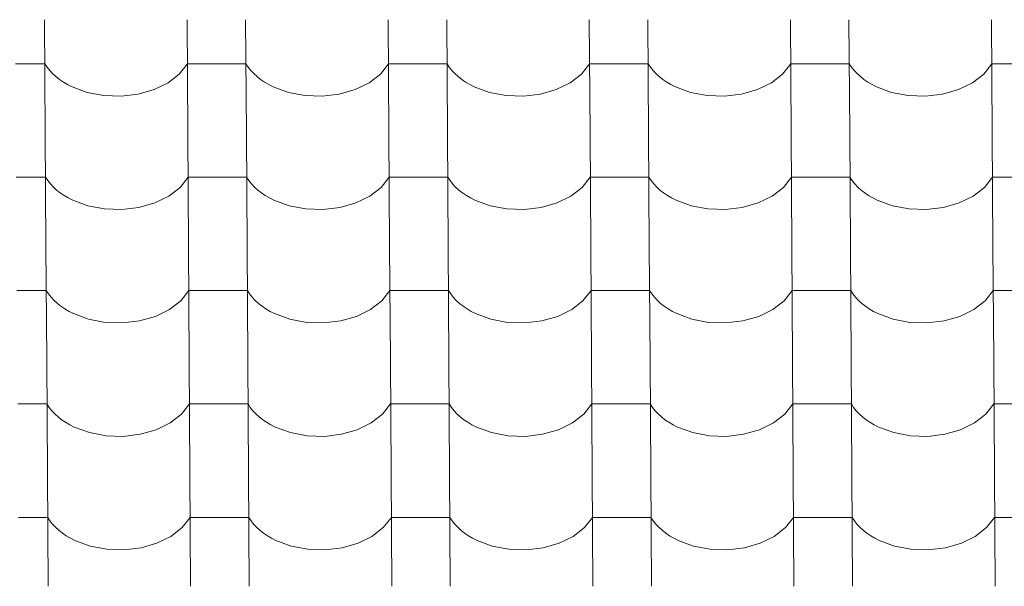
# Model space of a CAD drawing. Header units: millimetres. Extents: x -29001 to 109416, y -1251 to 13451.
# Tile 116 of 163: x -8929 to -8121, y 9963 to 10427. Entities that reach past the tile are written whole.
import ezdxf

# ---------------------------------------------------------------- set-up
doc = ezdxf.new("R2010")
doc.units = ezdxf.units.MM
doc.header["$MEASUREMENT"] = 0
doc.layers.add('POHLED JIŽNÍ_1_Konstrukce - nosné', color=7, linetype='Continuous')
doc.layers.add('POHLED JIŽNÍ_1_Nové_Výplně - Povrchové', color=7, linetype='Continuous')

# ---------------------------------------------------------------- blocks, each defined once
blk = doc.blocks.new('*X1', base_point=(-31394.74, -25864.88))
at = {"layer": 'POHLED JIŽNÍ_1_Nové_Výplně - Povrchové', "color": 21, "linetype": 'Continuous', "lineweight": 20, "true_color": 0xffaaaa}
for p, q in [((-8908.51, 10427.24), (-8907.93, 10334.56)), ((-8791.54, 10427.24), (-8790.96, 10334.56)), ((-8743.51, 10427.24), (-8742.93, 10334.56)), ((-8626.55, 10427.24), (-8625.97, 10334.56)), ((-8578.51, 10427.24), (-8577.93, 10334.56)), ((-8461.55, 10427.24), (-8460.97, 10334.56)), ((-8413.51, 10427.24), (-8412.94, 10334.56)), ((-8296.55, 10427.24), (-8295.97, 10334.56)), ((-8248.52, 10427.24), (-8247.94, 10334.56)), ((-8131.55, 10427.24), (-8130.98, 10334.56)), ((-8908.28, 10391.08), (-8932.3, 10391.08)), ((-8908.28, 10391.08), (-8906.44, 10388.29)), ((-8797.93, 10382.7), (-8791.32, 10391.08)), ((-8767.3, 10391.08), (-8791.32, 10391.08)), ((-8743.28, 10391.08), (-8767.3, 10391.08)), ((-8743.28, 10391.08), (-8741.44, 10388.29)), ((-8632.94, 10382.7), (-8626.32, 10391.08)), ((-8602.3, 10391.08), (-8626.32, 10391.08)), ((-8578.29, 10391.08), (-8602.3, 10391.08)), ((-8578.29, 10391.08), (-8576.44, 10388.29)), ((-8467.94, 10382.7), (-8461.32, 10391.08)), ((-8437.31, 10391.08), (-8461.32, 10391.08)), ((-8413.29, 10391.08), (-8437.31, 10391.08)), ((-8413.29, 10391.08), (-8411.45, 10388.29)), ((-8302.94, 10382.7), (-8296.33, 10391.08)), ((-8272.31, 10391.08), (-8296.33, 10391.08)), ((-8248.29, 10391.08), (-8272.31, 10391.08)), ((-8248.29, 10391.08), (-8246.45, 10388.29)), ((-8137.94, 10382.7), (-8131.33, 10391.08)), ((-8107.31, 10391.08), (-8131.33, 10391.08)), ((-8906.44, 10388.29), (-8904.3, 10385.59)), ((-8904.3, 10385.59), (-8901.88, 10383)), ((-8901.88, 10383), (-8899.18, 10380.54)), ((-8899.18, 10380.54), (-8896.23, 10378.21)), ((-8807.2, 10375.52), (-8797.93, 10382.7)), ((-8741.44, 10388.29), (-8739.3, 10385.59)), ((-8739.3, 10385.59), (-8736.88, 10383)), ((-8736.88, 10383), (-8734.18, 10380.54)), ((-8734.18, 10380.54), (-8731.23, 10378.21)), ((-8642.2, 10375.52), (-8632.94, 10382.7)), ((-8576.44, 10388.29), (-8574.31, 10385.59)), ((-8574.31, 10385.59), (-8571.88, 10383)), ((-8571.88, 10383), (-8569.19, 10380.54)), ((-8569.19, 10380.54), (-8566.23, 10378.21)), ((-8477.2, 10375.52), (-8467.94, 10382.7)), ((-8411.45, 10388.29), (-8409.31, 10385.59)), ((-8409.31, 10385.59), (-8406.89, 10383)), ((-8406.89, 10383), (-8404.19, 10380.54)), ((-8404.19, 10380.54), (-8401.23, 10378.21)), ((-8312.21, 10375.52), (-8302.94, 10382.7)), ((-8246.45, 10388.29), (-8244.31, 10385.59)), ((-8244.31, 10385.59), (-8241.89, 10383)), ((-8241.89, 10383), (-8239.19, 10380.54)), ((-8239.19, 10380.54), (-8236.24, 10378.21)), ((-8147.21, 10375.52), (-8137.94, 10382.7)), ((-8896.23, 10378.21), (-8893.03, 10376.04)), ((-8893.03, 10376.04), (-8889.6, 10374.02)), ((-8889.6, 10374.02), (-8885.97, 10372.17)), ((-8818.64, 10369.93), (-8807.2, 10375.52)), ((-8731.23, 10378.21), (-8728.03, 10376.04)), ((-8728.03, 10376.04), (-8724.61, 10374.02)), ((-8724.61, 10374.02), (-8720.97, 10372.17)), ((-8653.64, 10369.93), (-8642.2, 10375.52)), ((-8566.23, 10378.21), (-8563.03, 10376.04)), ((-8563.03, 10376.04), (-8559.61, 10374.02)), ((-8559.61, 10374.02), (-8555.98, 10372.17)), ((-8488.65, 10369.93), (-8477.2, 10375.52)), ((-8401.23, 10378.21), (-8398.04, 10376.04)), ((-8398.04, 10376.04), (-8394.61, 10374.02)), ((-8394.61, 10374.02), (-8390.98, 10372.17)), ((-8323.65, 10369.93), (-8312.21, 10375.52)), ((-8236.24, 10378.21), (-8233.04, 10376.04)), ((-8233.04, 10376.04), (-8229.61, 10374.02)), ((-8229.61, 10374.02), (-8225.98, 10372.17)), ((-8158.65, 10369.93), (-8147.21, 10375.52)), ((-8885.97, 10372.17), (-8873.5, 10367.6)), ((-8873.5, 10367.6), (-8859.82, 10365.01)), ((-8859.82, 10365.01), (-8845.64, 10364.54)), ((-8845.64, 10364.54), (-8831.68, 10366.21)), ((-8831.68, 10366.21), (-8818.64, 10369.93)), ((-8720.97, 10372.17), (-8708.5, 10367.6)), ((-8708.5, 10367.6), (-8694.83, 10365.01)), ((-8694.83, 10365.01), (-8680.64, 10364.54)), ((-8680.64, 10364.54), (-8666.68, 10366.21)), ((-8666.68, 10366.21), (-8653.64, 10369.93)), ((-8555.98, 10372.17), (-8543.5, 10367.6)), ((-8543.5, 10367.6), (-8529.83, 10365.01)), ((-8529.83, 10365.01), (-8515.65, 10364.54)), ((-8515.65, 10364.54), (-8501.68, 10366.21)), ((-8501.68, 10366.21), (-8488.65, 10369.93)), ((-8390.98, 10372.17), (-8378.51, 10367.6)), ((-8378.51, 10367.6), (-8364.83, 10365.01)), ((-8364.83, 10365.01), (-8350.65, 10364.54)), ((-8350.65, 10364.54), (-8336.68, 10366.21)), ((-8336.68, 10366.21), (-8323.65, 10369.93)), ((-8225.98, 10372.17), (-8213.51, 10367.6)), ((-8213.51, 10367.6), (-8199.83, 10365.01)), ((-8199.83, 10365.01), (-8185.65, 10364.54)), ((-8185.65, 10364.54), (-8171.69, 10366.21)), ((-8171.69, 10366.21), (-8158.65, 10369.93)), ((-8907.93, 10334.23), (-8907.35, 10241.55)), ((-8790.96, 10334.23), (-8790.38, 10241.55)), ((-8742.93, 10334.23), (-8742.35, 10241.55)), ((-8625.97, 10334.23), (-8625.39, 10241.55)), ((-8577.93, 10334.23), (-8577.35, 10241.55)), ((-8460.97, 10334.23), (-8460.39, 10241.55)), ((-8412.93, 10334.23), (-8412.35, 10241.55)), ((-8295.97, 10334.23), (-8295.39, 10241.55)), ((-8247.94, 10334.23), (-8247.36, 10241.55)), ((-8130.97, 10334.23), (-8130.39, 10241.55)), ((-8907.7, 10298.07), (-8931.72, 10298.07)), ((-8907.7, 10298.07), (-8905.86, 10295.28)), ((-8905.86, 10295.28), (-8903.72, 10292.58)), ((-8903.72, 10292.58), (-8901.3, 10290)), ((-8797.35, 10289.69), (-8790.74, 10298.07)), ((-8766.72, 10298.07), (-8790.74, 10298.07)), ((-8742.7, 10298.07), (-8766.72, 10298.07)), ((-8742.7, 10298.07), (-8740.86, 10295.28)), ((-8740.86, 10295.28), (-8738.72, 10292.58)), ((-8738.72, 10292.58), (-8736.3, 10290)), ((-8632.35, 10289.69), (-8625.74, 10298.07)), ((-8601.72, 10298.07), (-8625.74, 10298.07)), ((-8577.7, 10298.07), (-8601.72, 10298.07)), ((-8577.7, 10298.07), (-8575.86, 10295.28)), ((-8575.86, 10295.28), (-8573.73, 10292.58)), ((-8573.73, 10292.58), (-8571.3, 10290)), ((-8467.36, 10289.69), (-8460.74, 10298.07)), ((-8436.72, 10298.07), (-8460.74, 10298.07)), ((-8412.71, 10298.07), (-8436.72, 10298.07)), ((-8412.71, 10298.07), (-8410.87, 10295.28)), ((-8410.87, 10295.28), (-8408.73, 10292.58)), ((-8408.73, 10292.58), (-8406.3, 10290)), ((-8302.36, 10289.69), (-8295.74, 10298.07)), ((-8271.73, 10298.07), (-8295.74, 10298.07)), ((-8247.71, 10298.07), (-8271.73, 10298.07)), ((-8247.71, 10298.07), (-8245.87, 10295.28)), ((-8245.87, 10295.28), (-8243.73, 10292.58)), ((-8243.73, 10292.58), (-8241.31, 10290)), ((-8137.36, 10289.69), (-8130.75, 10298.07)), ((-8106.73, 10298.07), (-8130.75, 10298.07)), ((-8901.3, 10290), (-8898.6, 10287.53)), ((-8898.6, 10287.53), (-8895.64, 10285.2)), ((-8895.64, 10285.2), (-8892.45, 10283.03)), ((-8806.62, 10282.51), (-8797.35, 10289.69)), ((-8736.3, 10290), (-8733.6, 10287.53)), ((-8733.6, 10287.53), (-8730.65, 10285.2)), ((-8730.65, 10285.2), (-8727.45, 10283.03)), ((-8641.62, 10282.51), (-8632.35, 10289.69)), ((-8571.3, 10290), (-8568.6, 10287.53)), ((-8568.6, 10287.53), (-8565.65, 10285.2)), ((-8565.65, 10285.2), (-8562.45, 10283.03)), ((-8476.62, 10282.51), (-8467.36, 10289.69)), ((-8406.3, 10290), (-8403.61, 10287.53)), ((-8403.61, 10287.53), (-8400.65, 10285.2)), ((-8400.65, 10285.2), (-8397.45, 10283.03)), ((-8311.63, 10282.51), (-8302.36, 10289.69)), ((-8241.31, 10290), (-8238.61, 10287.53)), ((-8238.61, 10287.53), (-8235.65, 10285.2)), ((-8235.65, 10285.2), (-8232.46, 10283.03)), ((-8146.63, 10282.51), (-8137.36, 10289.69)), ((-8892.45, 10283.03), (-8889.02, 10281.01)), ((-8889.02, 10281.01), (-8885.39, 10279.16)), ((-8885.39, 10279.16), (-8872.92, 10274.59)), ((-8831.09, 10273.2), (-8818.06, 10276.92)), ((-8818.06, 10276.92), (-8806.62, 10282.51)), ((-8727.45, 10283.03), (-8724.02, 10281.01)), ((-8724.02, 10281.01), (-8720.39, 10279.16)), ((-8720.39, 10279.16), (-8707.92, 10274.59)), ((-8666.1, 10273.2), (-8653.06, 10276.92)), ((-8653.06, 10276.92), (-8641.62, 10282.51)), ((-8562.45, 10283.03), (-8559.03, 10281.01)), ((-8559.03, 10281.01), (-8555.39, 10279.16)), ((-8555.39, 10279.16), (-8542.92, 10274.59)), ((-8501.1, 10273.2), (-8488.06, 10276.92)), ((-8488.06, 10276.92), (-8476.62, 10282.51)), ((-8397.45, 10283.03), (-8394.03, 10281.01)), ((-8394.03, 10281.01), (-8390.4, 10279.16)), ((-8390.4, 10279.16), (-8377.92, 10274.59)), ((-8336.1, 10273.2), (-8323.07, 10276.92)), ((-8323.07, 10276.92), (-8311.63, 10282.51)), ((-8232.46, 10283.03), (-8229.03, 10281.01)), ((-8229.03, 10281.01), (-8225.4, 10279.16)), ((-8225.4, 10279.16), (-8212.93, 10274.59)), ((-8171.11, 10273.2), (-8158.07, 10276.92)), ((-8158.07, 10276.92), (-8146.63, 10282.51)), ((-8872.92, 10274.59), (-8859.24, 10272)), ((-8859.24, 10272), (-8845.06, 10271.53)), ((-8845.06, 10271.53), (-8831.09, 10273.2)), ((-8707.92, 10274.59), (-8694.24, 10272)), ((-8694.24, 10272), (-8680.06, 10271.53)), ((-8680.06, 10271.53), (-8666.1, 10273.2)), ((-8542.92, 10274.59), (-8529.25, 10272)), ((-8529.25, 10272), (-8515.06, 10271.53)), ((-8515.06, 10271.53), (-8501.1, 10273.2)), ((-8377.92, 10274.59), (-8364.25, 10272)), ((-8364.25, 10272), (-8350.07, 10271.53)), ((-8350.07, 10271.53), (-8336.1, 10273.2)), ((-8212.93, 10274.59), (-8199.25, 10272)), ((-8199.25, 10272), (-8185.07, 10271.53)), ((-8185.07, 10271.53), (-8171.11, 10273.2)), ((-8907.34, 10241.22), (-8906.76, 10148.54)), ((-8790.38, 10241.22), (-8789.8, 10148.54)), ((-8742.35, 10241.22), (-8741.77, 10148.54)), ((-8625.38, 10241.22), (-8624.8, 10148.54)), ((-8577.35, 10241.22), (-8576.77, 10148.54)), ((-8460.39, 10241.22), (-8459.81, 10148.54)), ((-8412.35, 10241.22), (-8411.77, 10148.54)), ((-8295.39, 10241.22), (-8294.81, 10148.54)), ((-8247.35, 10241.22), (-8246.78, 10148.54)), ((-8130.39, 10241.22), (-8129.81, 10148.54)), ((-8907.12, 10205.06), (-8931.14, 10205.06)), ((-8907.12, 10205.06), (-8905.28, 10202.27)), ((-8796.77, 10196.68), (-8790.16, 10205.06)), ((-8766.14, 10205.06), (-8790.16, 10205.06)), ((-8742.12, 10205.06), (-8766.14, 10205.06)), ((-8742.12, 10205.06), (-8740.28, 10202.27)), ((-8631.77, 10196.68), (-8625.16, 10205.06)), ((-8601.14, 10205.06), (-8625.16, 10205.06)), ((-8577.12, 10205.06), (-8601.14, 10205.06)), ((-8577.12, 10205.06), (-8575.28, 10202.27)), ((-8466.78, 10196.68), (-8460.16, 10205.06)), ((-8436.14, 10205.06), (-8460.16, 10205.06)), ((-8412.13, 10205.06), (-8436.14, 10205.06)), ((-8412.13, 10205.06), (-8410.28, 10202.27)), ((-8301.78, 10196.68), (-8295.16, 10205.06)), ((-8271.15, 10205.06), (-8295.16, 10205.06)), ((-8247.13, 10205.06), (-8271.15, 10205.06)), ((-8247.13, 10205.06), (-8245.29, 10202.27)), ((-8136.78, 10196.68), (-8130.17, 10205.06)), ((-8106.15, 10205.06), (-8130.17, 10205.06)), ((-8905.28, 10202.27), (-8903.14, 10199.57)), ((-8903.14, 10199.57), (-8900.71, 10196.99)), ((-8900.71, 10196.99), (-8898.02, 10194.52)), ((-8806.04, 10189.51), (-8796.77, 10196.68)), ((-8740.28, 10202.27), (-8738.14, 10199.57)), ((-8738.14, 10199.57), (-8735.72, 10196.99)), ((-8735.72, 10196.99), (-8733.02, 10194.52)), ((-8641.04, 10189.51), (-8631.77, 10196.68)), ((-8575.28, 10202.27), (-8573.14, 10199.57)), ((-8573.14, 10199.57), (-8570.72, 10196.99)), ((-8570.72, 10196.99), (-8568.02, 10194.52)), ((-8476.04, 10189.51), (-8466.78, 10196.68)), ((-8410.28, 10202.27), (-8408.15, 10199.57)), ((-8408.15, 10199.57), (-8405.72, 10196.99)), ((-8405.72, 10196.99), (-8403.03, 10194.52)), ((-8311.04, 10189.51), (-8301.78, 10196.68)), ((-8245.29, 10202.27), (-8243.15, 10199.57)), ((-8243.15, 10199.57), (-8240.73, 10196.99)), ((-8240.73, 10196.99), (-8238.03, 10194.52)), ((-8146.05, 10189.51), (-8136.78, 10196.68)), ((-8898.02, 10194.52), (-8895.06, 10192.2)), ((-8895.06, 10192.2), (-8891.86, 10190.02)), ((-8891.86, 10190.02), (-8888.44, 10188)), ((-8888.44, 10188), (-8884.81, 10186.15)), ((-8817.48, 10183.91), (-8806.04, 10189.51)), ((-8733.02, 10194.52), (-8730.07, 10192.2)), ((-8730.07, 10192.2), (-8726.87, 10190.02)), ((-8726.87, 10190.02), (-8723.44, 10188)), ((-8723.44, 10188), (-8719.81, 10186.15)), ((-8652.48, 10183.91), (-8641.04, 10189.51)), ((-8568.02, 10194.52), (-8565.07, 10192.2)), ((-8565.07, 10192.2), (-8561.87, 10190.02)), ((-8561.87, 10190.02), (-8558.45, 10188)), ((-8558.45, 10188), (-8554.81, 10186.15)), ((-8487.48, 10183.91), (-8476.04, 10189.51)), ((-8403.03, 10194.52), (-8400.07, 10192.2)), ((-8400.07, 10192.2), (-8396.87, 10190.02)), ((-8396.87, 10190.02), (-8393.45, 10188)), ((-8393.45, 10188), (-8389.81, 10186.15)), ((-8322.49, 10183.91), (-8311.04, 10189.51)), ((-8238.03, 10194.52), (-8235.07, 10192.2)), ((-8235.07, 10192.2), (-8231.88, 10190.02)), ((-8231.88, 10190.02), (-8228.45, 10188)), ((-8228.45, 10188), (-8224.82, 10186.15)), ((-8157.49, 10183.91), (-8146.05, 10189.51)), ((-8884.81, 10186.15), (-8872.34, 10181.58)), ((-8872.34, 10181.58), (-8858.66, 10178.99)), ((-8858.66, 10178.99), (-8844.48, 10178.52)), ((-8844.48, 10178.52), (-8830.51, 10180.19)), ((-8830.51, 10180.19), (-8817.48, 10183.91)), ((-8719.81, 10186.15), (-8707.34, 10181.58)), ((-8707.34, 10181.58), (-8693.66, 10178.99)), ((-8693.66, 10178.99), (-8679.48, 10178.52)), ((-8679.48, 10178.52), (-8665.52, 10180.19)), ((-8665.52, 10180.19), (-8652.48, 10183.91)), ((-8554.81, 10186.15), (-8542.34, 10181.58)), ((-8542.34, 10181.58), (-8528.66, 10178.99)), ((-8528.66, 10178.99), (-8514.48, 10178.52)), ((-8514.48, 10178.52), (-8500.52, 10180.19)), ((-8500.52, 10180.19), (-8487.48, 10183.91)), ((-8389.81, 10186.15), (-8377.34, 10181.58)), ((-8377.34, 10181.58), (-8363.67, 10178.99)), ((-8363.67, 10178.99), (-8349.49, 10178.52)), ((-8349.49, 10178.52), (-8335.52, 10180.19)), ((-8335.52, 10180.19), (-8322.49, 10183.91)), ((-8224.82, 10186.15), (-8212.35, 10181.58)), ((-8212.35, 10181.58), (-8198.67, 10178.99)), ((-8198.67, 10178.99), (-8184.49, 10178.52)), ((-8184.49, 10178.52), (-8170.52, 10180.19)), ((-8170.52, 10180.19), (-8157.49, 10183.91)), ((-8906.76, 10148.21), (-8906.18, 10055.54)), ((-8789.8, 10148.21), (-8789.22, 10055.54)), ((-8741.77, 10148.21), (-8741.19, 10055.54)), ((-8624.8, 10148.21), (-8624.22, 10055.54)), ((-8576.77, 10148.21), (-8576.19, 10055.54)), ((-8459.8, 10148.21), (-8459.23, 10055.54)), ((-8411.77, 10148.21), (-8411.19, 10055.54)), ((-8294.81, 10148.21), (-8294.23, 10055.54)), ((-8246.77, 10148.21), (-8246.19, 10055.54)), ((-8129.81, 10148.21), (-8129.23, 10055.54)), ((-8906.54, 10112.05), (-8930.55, 10112.05)), ((-8906.54, 10112.05), (-8904.69, 10109.26)), ((-8904.69, 10109.26), (-8902.56, 10106.56)), ((-8902.56, 10106.56), (-8900.13, 10103.98)), ((-8796.19, 10103.67), (-8789.57, 10112.05)), ((-8765.56, 10112.05), (-8789.57, 10112.05)), ((-8741.54, 10112.05), (-8765.56, 10112.05)), ((-8741.54, 10112.05), (-8739.7, 10109.26)), ((-8739.7, 10109.26), (-8737.56, 10106.56)), ((-8737.56, 10106.56), (-8735.14, 10103.98)), ((-8631.19, 10103.67), (-8624.58, 10112.05)), ((-8600.56, 10112.05), (-8624.58, 10112.05)), ((-8576.54, 10112.05), (-8600.56, 10112.05)), ((-8576.54, 10112.05), (-8574.7, 10109.26)), ((-8574.7, 10109.26), (-8572.56, 10106.56)), ((-8572.56, 10106.56), (-8570.14, 10103.98)), ((-8466.19, 10103.67), (-8459.58, 10112.05)), ((-8435.56, 10112.05), (-8459.58, 10112.05)), ((-8411.54, 10112.05), (-8435.56, 10112.05)), ((-8411.54, 10112.05), (-8409.7, 10109.26)), ((-8409.7, 10109.26), (-8407.56, 10106.56)), ((-8407.56, 10106.56), (-8405.14, 10103.98)), ((-8301.2, 10103.67), (-8294.58, 10112.05)), ((-8270.56, 10112.05), (-8294.58, 10112.05)), ((-8246.55, 10112.05), (-8270.56, 10112.05)), ((-8246.55, 10112.05), (-8244.71, 10109.26)), ((-8244.71, 10109.26), (-8242.57, 10106.56)), ((-8242.57, 10106.56), (-8240.14, 10103.98)), ((-8136.2, 10103.67), (-8129.58, 10112.05)), ((-8105.57, 10112.05), (-8129.58, 10112.05)), ((-8900.13, 10103.98), (-8897.44, 10101.51)), ((-8897.44, 10101.51), (-8894.48, 10099.19)), ((-8894.48, 10099.19), (-8891.28, 10097.01)), ((-8805.45, 10096.5), (-8796.19, 10103.67)), ((-8735.14, 10103.98), (-8732.44, 10101.51)), ((-8732.44, 10101.51), (-8729.48, 10099.19)), ((-8729.48, 10099.19), (-8726.29, 10097.01)), ((-8640.46, 10096.5), (-8631.19, 10103.67)), ((-8570.14, 10103.98), (-8567.44, 10101.51)), ((-8567.44, 10101.51), (-8564.49, 10099.19)), ((-8564.49, 10099.19), (-8561.29, 10097.01)), ((-8475.46, 10096.5), (-8466.19, 10103.67)), ((-8405.14, 10103.98), (-8402.44, 10101.51)), ((-8402.44, 10101.51), (-8399.49, 10099.19)), ((-8399.49, 10099.19), (-8396.29, 10097.01)), ((-8310.46, 10096.5), (-8301.2, 10103.67)), ((-8240.14, 10103.98), (-8237.45, 10101.51)), ((-8237.45, 10101.51), (-8234.49, 10099.19)), ((-8234.49, 10099.19), (-8231.29, 10097.01)), ((-8145.46, 10096.5), (-8136.2, 10103.67)), ((-8891.28, 10097.01), (-8887.86, 10094.99)), ((-8887.86, 10094.99), (-8884.23, 10093.14)), ((-8884.23, 10093.14), (-8871.75, 10088.57)), ((-8829.93, 10087.18), (-8816.9, 10090.91)), ((-8816.9, 10090.91), (-8805.45, 10096.5)), ((-8726.29, 10097.01), (-8722.86, 10094.99)), ((-8722.86, 10094.99), (-8719.23, 10093.14)), ((-8719.23, 10093.14), (-8706.76, 10088.57)), ((-8664.93, 10087.18), (-8651.9, 10090.91)), ((-8651.9, 10090.91), (-8640.46, 10096.5)), ((-8561.29, 10097.01), (-8557.86, 10094.99)), ((-8557.86, 10094.99), (-8554.23, 10093.14)), ((-8554.23, 10093.14), (-8541.76, 10088.57)), ((-8499.94, 10087.18), (-8486.9, 10090.91)), ((-8486.9, 10090.91), (-8475.46, 10096.5)), ((-8396.29, 10097.01), (-8392.87, 10094.99)), ((-8392.87, 10094.99), (-8389.23, 10093.14)), ((-8389.23, 10093.14), (-8376.76, 10088.57)), ((-8334.94, 10087.18), (-8321.9, 10090.91)), ((-8321.9, 10090.91), (-8310.46, 10096.5)), ((-8231.29, 10097.01), (-8227.87, 10094.99)), ((-8227.87, 10094.99), (-8224.24, 10093.14)), ((-8224.24, 10093.14), (-8211.76, 10088.57)), ((-8169.94, 10087.18), (-8156.91, 10090.91)), ((-8156.91, 10090.91), (-8145.46, 10096.5)), ((-8871.75, 10088.57), (-8858.08, 10085.98)), ((-8858.08, 10085.98), (-8843.9, 10085.51)), ((-8843.9, 10085.51), (-8829.93, 10087.18)), ((-8706.76, 10088.57), (-8693.08, 10085.98)), ((-8693.08, 10085.98), (-8678.9, 10085.51)), ((-8678.9, 10085.51), (-8664.93, 10087.18)), ((-8541.76, 10088.57), (-8528.08, 10085.98)), ((-8528.08, 10085.98), (-8513.9, 10085.51)), ((-8513.9, 10085.51), (-8499.94, 10087.18)), ((-8376.76, 10088.57), (-8363.09, 10085.98)), ((-8363.09, 10085.98), (-8348.9, 10085.51)), ((-8348.9, 10085.51), (-8334.94, 10087.18)), ((-8211.76, 10088.57), (-8198.09, 10085.98)), ((-8198.09, 10085.98), (-8183.91, 10085.51)), ((-8183.91, 10085.51), (-8169.94, 10087.18)), ((-8906.18, 10055.2), (-8905.6, 9962.53)), ((-8789.22, 10055.2), (-8788.64, 9962.53)), ((-8741.18, 10055.2), (-8740.6, 9962.53)), ((-8624.22, 10055.2), (-8623.64, 9962.53)), ((-8576.19, 10055.2), (-8575.61, 9962.53)), ((-8459.22, 10055.2), (-8458.64, 9962.53)), ((-8411.19, 10055.2), (-8410.61, 9962.53)), ((-8294.23, 10055.2), (-8293.65, 9962.53)), ((-8246.19, 10055.2), (-8245.61, 9962.53)), ((-8129.23, 10055.2), (-8128.65, 9962.53)), ((-8905.95, 10019.04), (-8929.97, 10019.04)), ((-8905.95, 10019.04), (-8904.11, 10016.25)), ((-8795.61, 10010.66), (-8788.99, 10019.04)), ((-8764.97, 10019.04), (-8788.99, 10019.04)), ((-8740.96, 10019.04), (-8764.97, 10019.04)), ((-8740.96, 10019.04), (-8739.12, 10016.25)), ((-8630.61, 10010.66), (-8623.99, 10019.04)), ((-8599.98, 10019.04), (-8623.99, 10019.04)), ((-8575.96, 10019.04), (-8599.98, 10019.04)), ((-8575.96, 10019.04), (-8574.12, 10016.25)), ((-8465.61, 10010.66), (-8459, 10019.04)), ((-8434.98, 10019.04), (-8459, 10019.04)), ((-8410.96, 10019.04), (-8434.98, 10019.04)), ((-8410.96, 10019.04), (-8409.12, 10016.25)), ((-8300.62, 10010.66), (-8294, 10019.04)), ((-8269.98, 10019.04), (-8294, 10019.04)), ((-8245.97, 10019.04), (-8269.98, 10019.04)), ((-8245.97, 10019.04), (-8244.12, 10016.25)), ((-8135.62, 10010.66), (-8129, 10019.04)), ((-8104.99, 10019.04), (-8129, 10019.04)), ((-8904.11, 10016.25), (-8901.98, 10013.56)), ((-8901.98, 10013.56), (-8899.55, 10010.97)), ((-8899.55, 10010.97), (-8896.86, 10008.5)), ((-8804.87, 10003.49), (-8795.61, 10010.66)), ((-8739.12, 10016.25), (-8736.98, 10013.56)), ((-8736.98, 10013.56), (-8734.55, 10010.97)), ((-8734.55, 10010.97), (-8731.86, 10008.5)), ((-8639.88, 10003.49), (-8630.61, 10010.66)), ((-8574.12, 10016.25), (-8571.98, 10013.56)), ((-8571.98, 10013.56), (-8569.56, 10010.97)), ((-8569.56, 10010.97), (-8566.86, 10008.5)), ((-8474.88, 10003.49), (-8465.61, 10010.66)), ((-8409.12, 10016.25), (-8406.98, 10013.56)), ((-8406.98, 10013.56), (-8404.56, 10010.97)), ((-8404.56, 10010.97), (-8401.86, 10008.5)), ((-8309.88, 10003.49), (-8300.62, 10010.66)), ((-8244.12, 10016.25), (-8241.99, 10013.56)), ((-8241.99, 10013.56), (-8239.56, 10010.97)), ((-8239.56, 10010.97), (-8236.87, 10008.5)), ((-8144.88, 10003.49), (-8135.62, 10010.66)), ((-8896.86, 10008.5), (-8893.9, 10006.18)), ((-8893.9, 10006.18), (-8890.7, 10004)), ((-8890.7, 10004), (-8887.28, 10001.98)), ((-8887.28, 10001.98), (-8883.64, 10000.13)), ((-8816.31, 9997.9), (-8804.87, 10003.49)), ((-8731.86, 10008.5), (-8728.9, 10006.18)), ((-8728.9, 10006.18), (-8725.7, 10004)), ((-8725.7, 10004), (-8722.28, 10001.98)), ((-8722.28, 10001.98), (-8718.65, 10000.13)), ((-8651.32, 9997.9), (-8639.88, 10003.49)), ((-8566.86, 10008.5), (-8563.91, 10006.18)), ((-8563.91, 10006.18), (-8560.71, 10004)), ((-8560.71, 10004), (-8557.28, 10001.98)), ((-8557.28, 10001.98), (-8553.65, 10000.13)), ((-8486.32, 9997.9), (-8474.88, 10003.49)), ((-8401.86, 10008.5), (-8398.91, 10006.18)), ((-8398.91, 10006.18), (-8395.71, 10004)), ((-8395.71, 10004), (-8392.28, 10001.98)), ((-8392.28, 10001.98), (-8388.65, 10000.13)), ((-8321.32, 9997.9), (-8309.88, 10003.49)), ((-8236.87, 10008.5), (-8233.91, 10006.18)), ((-8233.91, 10006.18), (-8230.71, 10004)), ((-8230.71, 10004), (-8227.29, 10001.98)), ((-8227.29, 10001.98), (-8223.65, 10000.13)), ((-8156.33, 9997.9), (-8144.88, 10003.49)), ((-8883.64, 10000.13), (-8871.17, 9995.56)), ((-8871.17, 9995.56), (-8857.5, 9992.97)), ((-8857.5, 9992.97), (-8843.31, 9992.5)), ((-8843.31, 9992.5), (-8829.35, 9994.17)), ((-8829.35, 9994.17), (-8816.31, 9997.9)), ((-8718.65, 10000.13), (-8706.17, 9995.56)), ((-8706.17, 9995.56), (-8692.5, 9992.97)), ((-8692.5, 9992.97), (-8678.32, 9992.5)), ((-8678.32, 9992.5), (-8664.35, 9994.17)), ((-8664.35, 9994.17), (-8651.32, 9997.9)), ((-8553.65, 10000.13), (-8541.18, 9995.56)), ((-8541.18, 9995.56), (-8527.5, 9992.97)), ((-8527.5, 9992.97), (-8513.32, 9992.5)), ((-8513.32, 9992.5), (-8499.36, 9994.17)), ((-8499.36, 9994.17), (-8486.32, 9997.9)), ((-8388.65, 10000.13), (-8376.18, 9995.56)), ((-8376.18, 9995.56), (-8362.5, 9992.97)), ((-8362.5, 9992.97), (-8348.32, 9992.5)), ((-8348.32, 9992.5), (-8334.36, 9994.17)), ((-8334.36, 9994.17), (-8321.32, 9997.9)), ((-8223.65, 10000.13), (-8211.18, 9995.56)), ((-8211.18, 9995.56), (-8197.51, 9992.97)), ((-8197.51, 9992.97), (-8183.33, 9992.5)), ((-8183.33, 9992.5), (-8169.36, 9994.17)), ((-8169.36, 9994.17), (-8156.33, 9997.9))]:
    blk.add_line(p, q, dxfattribs=at)

msp = doc.modelspace()

# ---------------------------------------------------------------- block references
at = {"layer": 'POHLED JIŽNÍ_1_Konstrukce - nosné', "color": 9, "linetype": 'Continuous', "lineweight": 13}
msp.add_blockref('*X1', (-31394.74, -25864.88), dxfattribs=at)

doc.saveas('drawing.dxf')
